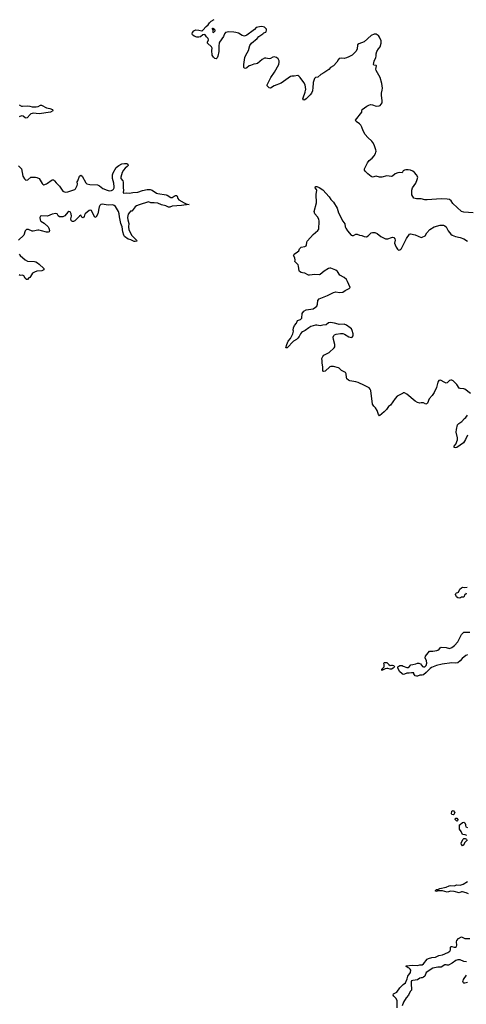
# Model space of a CAD drawing. Header units: inches. Extents: x 2293880 to 2522759, y 823965 to 1006879.
# Tile 231 of 256: x 2436981 to 2444512, y 894573 to 911188. Entities that reach past the tile are written whole.
import ezdxf

# ---------------------------------------------------------------- set-up
doc = ezdxf.new("R2010")
doc.units = ezdxf.units.IN
doc.header["$MEASUREMENT"] = 0
for name, color, linetype in [('C4849', 7, 'Continuous'), ('C4930', 7, 'Continuous'), ('C4931', 7, 'Continuous'), ('C4940', 7, 'Continuous'), ('C4941', 7, 'Continuous')]:
    doc.layers.add(name, color=color, linetype=linetype)

msp = doc.modelspace()

# ---------------------------------------------------------------- linework, layer by layer
at = {"layer": 'C4849', "color": 5, "elevation": 120}
for points in [[(2444290, 897768), (2444270, 897778), (2444264, 897790), (2444269, 897831), (2444290, 897842), (2444318, 897810), (2444304, 897776)], [(2444350, 897662), (2444322, 897690), (2444328, 897712), (2444350, 897712), (2444371, 897690), (2444362, 897670)]]:
    msp.add_lwpolyline(points, close=True, dxfattribs=at)
for points in [[(2444523, 897423), (2444494, 897434), (2444450, 897438), (2444424, 897490), (2444395, 897530), (2444400, 897600), (2444406, 897610), (2444450, 897642), (2444470, 897645), (2444490, 897638), (2444501, 897610), (2444498, 897590), (2444502, 897570), (2444530, 897556)], [(2444530, 897348), (2444484, 897296), (2444470, 897262), (2444450, 897249), (2444430, 897269), (2444426, 897290), (2444429, 897310), (2444458, 897362), (2444470, 897371), (2444491, 897371), (2444518, 897362)], [(2444550, 896439), (2444510, 896455), (2444450, 896469), (2444430, 896469), (2444390, 896454), (2444310, 896479), (2444250, 896481), (2444190, 896466), (2444110, 896489), (2444032, 896488), (2444010, 896478), (2443988, 896488), (2444009, 896511), (2444030, 896511), (2444066, 896530), (2444170, 896547), (2444225, 896575), (2444250, 896579), (2444310, 896571), (2444350, 896591), (2444410, 896586), (2444457, 896603), (2444530, 896643)], [(2443348, 894512), (2443346, 894630), (2443329, 894669), (2443288, 894710), (2443278, 894730), (2443286, 894750), (2443340, 894780), (2443393, 894850), (2443450, 894906), (2443487, 894933), (2443517, 895003), (2443528, 895050), (2443571, 895109), (2443576, 895150), (2443568, 895168), (2443550, 895184), (2443529, 895190), (2443498, 895210), (2443500, 895220), (2443606, 895234), (2443690, 895229), (2443730, 895237), (2443770, 895239), (2443790, 895257), (2443850, 895333), (2443872, 895348), (2443930, 895365), (2443993, 895367), (2444050, 895399), (2444110, 895407), (2444199, 895450), (2444233, 895470), (2444246, 895490), (2444245, 895530), (2444250, 895551), (2444270, 895551), (2444310, 895536), (2444330, 895537), (2444345, 895550), (2444352, 895570), (2444349, 895630), (2444355, 895650), (2444378, 895682), (2444430, 895711), (2444490, 895683), (2444570, 895684)], [(2444514, 895290), (2444470, 895298), (2444410, 895321), (2444390, 895325), (2444370, 895322), (2444336, 895310), (2444272, 895268), (2444210, 895236), (2444190, 895233), (2444170, 895241), (2444150, 895240), (2444090, 895201), (2444070, 895198), (2444030, 895201), (2443950, 895182), (2443836, 895110), (2443811, 895050), (2443790, 895029), (2443770, 895019), (2443750, 895019), (2443728, 895012), (2443690, 894984), (2443610, 894977), (2443590, 894969), (2443582, 894950), (2443581, 894930), (2443586, 894810), (2443565, 894790), (2443537, 894730), (2443499, 894681), (2443455, 894610), (2443431, 894549)], [(2444530, 894942), (2444490, 894928), (2444470, 894928), (2444460, 894940), (2444455, 894950), (2444459, 894970), (2444465, 894990), (2444515, 895065)]]:
    msp.add_lwpolyline(points, dxfattribs=at)
at = {"layer": 'C4930', "color": 5, "elevation": 120}
for points in [[(2436973, 909753), (2437010, 909731), (2437030, 909727), (2437110, 909736), (2437150, 909731), (2437190, 909718), (2437261, 909719), (2437290, 909724), (2437330, 909746), (2437350, 909746), (2437430, 909703), (2437490, 909688), (2437531, 909670), (2437541, 909650), (2437502, 909630), (2437310, 909602), (2437210, 909610), (2437190, 909607), (2437170, 909601), (2437155, 909590), (2437107, 909533), (2437090, 909529), (2437070, 909533), (2437038, 909558), (2437010, 909564), (2436969, 909551)], [(2436960, 908720), (2437011, 908670), (2437031, 908550), (2437061, 908501), (2437083, 908483), (2437115, 908485), (2437170, 908530), (2437248, 908532), (2437270, 908528), (2437310, 908507), (2437362, 908422), (2437371, 908411), (2437390, 908404), (2437430, 908416), (2437452, 908428), (2437510, 908477), (2437530, 908488), (2437550, 908488), (2437570, 908471), (2437595, 908435), (2437650, 908380), (2437710, 908296), (2437750, 908279), (2437790, 908281), (2437910, 908325), (2437924, 908336), (2437951, 908390), (2437956, 908410), (2437952, 908450), (2437960, 908470), (2437990, 908546), (2438010, 908563), (2438034, 908550), (2438094, 908434), (2438110, 908421), (2438166, 908406), (2438290, 908402), (2438325, 908385), (2438381, 908341), (2438454, 908310), (2438490, 908298), (2438530, 908304), (2438550, 908315), (2438563, 908330), (2438573, 908350), (2438576, 908370), (2438567, 908427), (2438544, 908510), (2438545, 908570), (2438554, 908606), (2438606, 908694), (2438650, 908727), (2438704, 908756), (2438750, 908762), (2438790, 908759), (2438805, 908750), (2438807, 908730), (2438793, 908710), (2438760, 908680), (2438732, 908648), (2438710, 908609), (2438684, 908530), (2438686, 908510), (2438717, 908470), (2438728, 908448), (2438725, 908350), (2438729, 908310), (2438724, 908270), (2438730, 908259), (2438790, 908264), (2438830, 908259), (2438890, 908271), (2438970, 908279), (2439050, 908305), (2439130, 908322), (2439150, 908325), (2439181, 908321), (2439213, 908313), (2439290, 908263), (2439310, 908255), (2439450, 908234), (2439470, 908226), (2439530, 908186), (2439554, 908186), (2439588, 908212), (2439610, 908222), (2439630, 908219), (2439637, 908210), (2439647, 908170), (2439666, 908146), (2439756, 908096), (2439790, 908081), (2439838, 908070), (2439750, 908060), (2439710, 908050), (2439550, 908040), (2439510, 908027), (2439490, 908025), (2439447, 908047), (2439370, 908066), (2439310, 908093), (2439250, 908100), (2439190, 908097), (2439150, 908112), (2438995, 908065), (2438952, 908048), (2438927, 908030), (2438877, 907963), (2438870, 907958), (2438850, 907955), (2438830, 907937), (2438810, 907909), (2438801, 907850), (2438805, 907810), (2438823, 907750), (2438816, 907690), (2438822, 907642), (2438869, 907549), (2438951, 907470), (2438954, 907450), (2438930, 907443), (2438910, 907445), (2438852, 907472), (2438807, 907487), (2438750, 907530), (2438738, 907550), (2438719, 907610), (2438707, 907690), (2438688, 907750), (2438664, 907864), (2438660, 907910), (2438649, 907950), (2438598, 908038), (2438575, 908055), (2438550, 908063), (2438470, 908059), (2438370, 908073), (2438350, 908068), (2438330, 908050), (2438319, 908030), (2438300, 907910), (2438270, 907863), (2438250, 907853), (2438242, 907862), (2438190, 907969), (2438170, 907975), (2438150, 907969), (2438086, 907914), (2438073, 907890), (2438070, 907868), (2438053, 907847), (2438030, 907855), (2438010, 907888), (2437990, 907875), (2437910, 907792), (2437890, 907780), (2437870, 907781), (2437857, 907790), (2437850, 907802), (2437845, 907830), (2437852, 907870), (2437848, 907910), (2437830, 907945), (2437811, 907951), (2437790, 907938), (2437744, 907876), (2437710, 907862), (2437670, 907859), (2437650, 907862), (2437630, 907878), (2437612, 907912), (2437590, 907919), (2437530, 907908), (2437450, 907873), (2437350, 907880), (2437333, 907870), (2437322, 907850), (2437324, 907810), (2437339, 907790), (2437393, 907753), (2437458, 907690), (2437472, 907670), (2437485, 907630), (2437477, 907610), (2437459, 907601), (2437430, 907600), (2437350, 907627), (2437303, 907637), (2437284, 907636), (2437210, 907617), (2437190, 907620), (2437130, 907647), (2437093, 907647), (2437074, 907626), (2437049, 907551), (2436962, 907470)], [(2436973, 907233), (2436991, 907210), (2437070, 907137), (2437110, 907111), (2437230, 907106), (2437250, 907101), (2437283, 907083), (2437310, 907065), (2437385, 906990), (2437385, 906970), (2437352, 906950), (2437270, 906942), (2437231, 906930), (2437198, 906910), (2437165, 906855), (2437150, 906838), (2437134, 906830), (2437110, 906806), (2437090, 906806), (2437082, 906822), (2437070, 906826), (2437048, 906868), (2437030, 906878), (2436990, 906874), (2436970, 906881)]]:
    msp.add_lwpolyline(points, dxfattribs=at)
at = {"layer": 'C4931', "color": 5, "elevation": 120}
msp.add_lwpolyline([(2440000, 910895), (2439990, 910893), (2439970, 910896), (2439924, 910910), (2439893, 910930), (2439887, 910950), (2439892, 910970), (2439917, 911003), (2439950, 911019), (2440000, 911009)], dxfattribs=at)
at = {"layer": 'C4940', "color": 5, "elevation": 120}
for points in [[(2441919, 910000), (2441916, 909990), (2441900, 909950), (2441878, 909922), (2441810, 909852), (2441790, 909837), (2441770, 909829), (2441757, 909850), (2441760, 909870), (2441795, 909965), (2441802, 910000)], [(2444630, 907927), (2444470, 907940), (2444430, 907952), (2444284, 908084), (2444259, 908130), (2444230, 908152), (2444190, 908160), (2444090, 908164), (2443850, 908146), (2443810, 908151), (2443750, 908168), (2443670, 908165), (2443630, 908178), (2443596, 908230), (2443592, 908250), (2443593, 908310), (2443607, 908353), (2443661, 908430), (2443684, 908490), (2443692, 908530), (2443672, 908570), (2443636, 908610), (2443610, 908631), (2443573, 908650), (2443530, 908657), (2443490, 908657), (2443470, 908651), (2443450, 908635), (2443430, 908606), (2443390, 908611), (2443355, 908605), (2443310, 908585), (2443270, 908549), (2443250, 908541), (2443170, 908551), (2443090, 908532), (2443050, 908532), (2442990, 908545), (2442930, 908530), (2442910, 908540), (2442850, 908588), (2442806, 908630), (2442795, 908650), (2442795, 908670), (2442821, 908730), (2442845, 908770), (2442876, 908810), (2442926, 908854), (2442956, 908890), (2442981, 908930), (2442988, 908950), (2442991, 908970), (2442988, 908990), (2442957, 909077), (2442938, 909118), (2442919, 909139), (2442850, 909199), (2442808, 909250), (2442771, 909310), (2442752, 909372), (2442733, 909410), (2442712, 909430), (2442652, 909470), (2442644, 909490), (2442748, 909630), (2442748, 909650), (2442758, 909670), (2442834, 909730), (2442870, 909748), (2442895, 909755), (2442930, 909750), (2442990, 909730), (2443044, 909736), (2443057, 909743), (2443095, 909785), (2443096, 909824), (2443081, 909910), (2443083, 909950), (2443092, 910000)], [(2444583, 904883), (2444490, 904952), (2444470, 904961), (2444410, 904963), (2444390, 904969), (2444352, 905030), (2444290, 905093), (2444270, 905104), (2444250, 905107), (2444230, 905098), (2444190, 905058), (2444170, 905055), (2444138, 905070), (2444090, 905102), (2444070, 905106), (2444050, 905099), (2444033, 905070), (2444010, 904982), (2443970, 904899), (2443935, 904845), (2443888, 904792), (2443860, 904720), (2443850, 904709), (2443830, 904702), (2443790, 904722), (2443750, 904722), (2443730, 904715), (2443690, 904729), (2443649, 904750), (2443510, 904869), (2443470, 904889), (2443450, 904889), (2443437, 904883), (2443345, 904835), (2443310, 904798), (2443235, 904685), (2443200, 904660), (2443164, 904610), (2443128, 904570), (2443050, 904502), (2443030, 904528), (2443010, 904594), (2442979, 904639), (2442950, 904669), (2442930, 904702), (2442901, 904930), (2442893, 904953), (2442875, 904975), (2442797, 905017), (2442690, 905065), (2442650, 905078), (2442550, 905095), (2442524, 905104), (2442499, 905130), (2442490, 905150), (2442485, 905210), (2442473, 905233), (2442410, 905270), (2442370, 905309), (2442355, 905315), (2442270, 905336), (2442230, 905334), (2442210, 905329), (2442130, 905256), (2442106, 905250), (2442095, 905255), (2442090, 905266), (2442093, 905330), (2442081, 905390), (2442081, 905430), (2442075, 905470), (2442090, 905504), (2442110, 905527), (2442199, 905570), (2442283, 905650), (2442293, 905670), (2442297, 905710), (2442274, 905790), (2442269, 905830), (2442280, 905860), (2442288, 905870), (2442317, 905883), (2442390, 905895), (2442430, 905891), (2442460, 905880), (2442530, 905836), (2442570, 905827), (2442589, 905831), (2442605, 905855), (2442605, 905890), (2442590, 905944), (2442575, 905970), (2442553, 905990), (2442490, 906032), (2442450, 906049), (2442370, 906047), (2442350, 906050), (2442290, 906070), (2442223, 906077), (2442190, 906073), (2442150, 906041), (2442090, 906035), (2442050, 906025), (2441990, 906035), (2441970, 906034), (2441890, 906012), (2441854, 905990), (2441797, 905943), (2441750, 905922), (2441734, 905910), (2441718, 905890), (2441696, 905844), (2441670, 905813), (2441650, 905794), (2441598, 905762), (2441490, 905649), (2441470, 905649), (2441485, 905710), (2441510, 905764), (2441549, 905810), (2441589, 905890), (2441596, 905930), (2441593, 905950), (2441596, 905990), (2441614, 906026), (2441646, 906070), (2441665, 906110), (2441714, 906130), (2441736, 906150), (2441744, 906230), (2441770, 906271), (2441810, 906295), (2441930, 906311), (2441970, 906335), (2441990, 906352), (2442003, 906390), (2442009, 906450), (2442030, 906476), (2442170, 906535), (2442270, 906586), (2442310, 906595), (2442373, 906587), (2442429, 906591), (2442470, 906621), (2442538, 906650), (2442553, 906670), (2442510, 906770), (2442490, 906805), (2442450, 906838), (2442377, 906877), (2442339, 906939), (2442310, 906962), (2442230, 906996), (2442210, 906997), (2442190, 906990), (2442115, 906945), (2442050, 906889), (2442030, 906882), (2441950, 906886), (2441910, 906885), (2441870, 906877), (2441850, 906879), (2441790, 906909), (2441750, 906914), (2441730, 906921), (2441701, 906941), (2441693, 906953), (2441681, 907030), (2441674, 907050), (2441635, 907090), (2441622, 907110), (2441628, 907130), (2441619, 907170), (2441598, 907210), (2441609, 907230), (2441668, 907270), (2441688, 907290), (2441700, 907320), (2441728, 907350), (2441790, 907361), (2441809, 907371), (2441817, 907390), (2441821, 907430), (2441828, 907452), (2441887, 907513), (2441930, 907566), (2442010, 907630), (2442027, 907653), (2442029, 907790), (2442023, 907823), (2442004, 907864), (2441955, 907910), (2441944, 907950), (2441985, 908095), (2441982, 908238), (2441989, 908309), (2441983, 908323), (2441962, 908350), (2441970, 908371), (2441990, 908376), (2442030, 908358), (2442090, 908316), (2442200, 908200), (2442230, 908156), (2442270, 908110), (2442333, 908010), (2442357, 907930), (2442431, 907791), (2442462, 907742), (2442471, 907691), (2442479, 907670), (2442506, 907626), (2442570, 907551), (2442590, 907544), (2442610, 907547), (2442650, 907571), (2442670, 907571), (2442710, 907553), (2442750, 907548), (2442790, 907528), (2442830, 907525), (2442859, 907541), (2442890, 907577), (2442910, 907591), (2442930, 907597), (2442970, 907599), (2443010, 907581), (2443071, 907530), (2443150, 907493), (2443170, 907488), (2443190, 907490), (2443250, 907515), (2443270, 907518), (2443290, 907511), (2443306, 907490), (2443311, 907470), (2443304, 907416), (2443311, 907390), (2443328, 907350), (2443350, 907316), (2443370, 907301), (2443390, 907302), (2443410, 907314), (2443422, 907330), (2443502, 907498), (2443552, 907568), (2443570, 907574), (2443650, 907555), (2443750, 907515), (2443770, 907516), (2443820, 907540), (2443849, 907590), (2443899, 907650), (2443970, 907690), (2444070, 907719), (2444130, 907719), (2444151, 907710), (2444171, 907690), (2444205, 907625), (2444250, 907571), (2444276, 907550), (2444330, 907527), (2444410, 907515), (2444470, 907492), (2444532, 907452)], [(2444530, 904178), (2444498, 904102), (2444465, 904050), (2444350, 903969), (2444330, 903962), (2444309, 903969), (2444308, 903990), (2444336, 904024), (2444364, 904096), (2444364, 904130), (2444341, 904230), (2444345, 904275), (2444365, 904350), (2444385, 904375), (2444434, 904410), (2444479, 904461), (2444503, 904477), (2444530, 904516)], [(2444512, 901510), (2444504, 901496), (2444490, 901486), (2444470, 901446), (2444430, 901446), (2444414, 901430), (2444390, 901429), (2444370, 901434), (2444344, 901450), (2444329, 901490), (2444335, 901505), (2444344, 901516), (2444370, 901522), (2444378, 901530), (2444403, 901577), (2444430, 901602), (2444450, 901612), (2444490, 901605), (2444526, 901610)], [(2444530, 900472), (2444503, 900457), (2444441, 900410), (2444410, 900369), (2444370, 900334), (2444331, 900329), (2444270, 900335), (2444107, 900313), (2444010, 900293), (2443924, 900256), (2443900, 900240), (2443838, 900170), (2443790, 900135), (2443770, 900129), (2443730, 900128), (2443690, 900109), (2443670, 900109), (2443650, 900118), (2443629, 900149), (2443626, 900166), (2443590, 900168), (2443550, 900159), (2443510, 900159), (2443470, 900144), (2443450, 900141), (2443430, 900149), (2443387, 900187), (2443358, 900250), (2443358, 900270), (2443390, 900291), (2443430, 900291), (2443450, 900278), (2443510, 900258), (2443530, 900258), (2443548, 900270), (2443578, 900302), (2443610, 900305), (2443662, 900318), (2443690, 900331), (2443710, 900331), (2443738, 900318), (2443774, 900274), (2443790, 900266), (2443813, 900267), (2443834, 900290), (2443844, 900330), (2443842, 900370), (2443820, 900420), (2443824, 900450), (2443889, 900531), (2443910, 900535), (2443950, 900531), (2444015, 900545), (2444030, 900551), (2444052, 900568), (2444070, 900591), (2444090, 900601), (2444170, 900595), (2444230, 900579), (2444270, 900595), (2444314, 900630), (2444371, 900689), (2444430, 900811), (2444447, 900833), (2444470, 900851), (2444571, 900851)]]:
    msp.add_lwpolyline(points, dxfattribs=at)
msp.add_lwpolyline([(2443230, 900291), (2443250, 900298), (2443270, 900298), (2443290, 900291), (2443302, 900270), (2443277, 900243), (2443250, 900229), (2443230, 900229), (2443190, 900242), (2443170, 900242), (2443144, 900236), (2443110, 900218), (2443102, 900218), (2443090, 900208), (2443086, 900210), (2443088, 900230), (2443128, 900270), (2443129, 900310), (2443122, 900330), (2443130, 900342), (2443170, 900339), (2443185, 900330), (2443205, 900305)], close=True, dxfattribs=at)
at = {"layer": 'C4941', "color": 5, "elevation": 120}
for points in [[(2440000, 911009), (2440050, 910999), (2440058, 911002), (2440070, 911011), (2440124, 911076), (2440159, 911101), (2440183, 911137), (2440210, 911165), (2440259, 911190)], [(2441802, 910000), (2441804, 910010), (2441794, 910090), (2441774, 910130), (2441710, 910215), (2441690, 910236), (2441670, 910246), (2441610, 910238), (2441570, 910238), (2441550, 910230), (2441390, 910118), (2441270, 910072), (2441210, 910032), (2441190, 910038), (2441153, 910070), (2441155, 910090), (2441164, 910110), (2441214, 910210), (2441278, 910302), (2441348, 910430), (2441357, 910470), (2441355, 910495), (2441337, 910530), (2441310, 910551), (2441270, 910562), (2441250, 910557), (2441208, 910532), (2441190, 910530), (2441130, 910539), (2441110, 910537), (2441070, 910517), (2440990, 910448), (2440970, 910441), (2440930, 910438), (2440870, 910416), (2440850, 910407), (2440810, 910375), (2440790, 910367), (2440770, 910369), (2440762, 910382), (2440761, 910430), (2440778, 910550), (2440793, 910590), (2440839, 910670), (2440860, 910750), (2440890, 910790), (2440983, 910870), (2441015, 910905), (2441082, 910950), (2441095, 910965), (2441130, 910978), (2441139, 910990), (2441144, 911010), (2441142, 911030), (2441110, 911061), (2441086, 911070), (2441050, 911072), (2440970, 911059), (2440939, 911021), (2440916, 911004), (2440810, 910925), (2440770, 910910), (2440730, 910920), (2440670, 910961), (2440626, 910974), (2440590, 910979), (2440510, 910981), (2440450, 910970), (2440435, 910950), (2440418, 910902), (2440351, 910810), (2440345, 910795), (2440337, 910743), (2440341, 910650), (2440322, 910570), (2440310, 910544), (2440293, 910527), (2440270, 910533), (2440250, 910554), (2440227, 910590), (2440218, 910670), (2440226, 910710), (2440214, 910730), (2440149, 910790), (2440146, 910810), (2440162, 910850), (2440158, 910870), (2440130, 910901), (2440111, 910931), (2440090, 910940), (2440070, 910932), (2440030, 910900), (2440000, 910895)], [(2443092, 910000), (2443097, 910030), (2443085, 910110), (2443058, 910210), (2442991, 910330), (2442988, 910352), (2442995, 910410), (2442990, 910415), (2442950, 910423), (2442946, 910430), (2442957, 910490), (2442986, 910550), (2442991, 910570), (2442994, 910610), (2443003, 910650), (2443030, 910696), (2443060, 910730), (2443077, 910790), (2443076, 910830), (2443050, 910894), (2443030, 910921), (2443010, 910934), (2442990, 910944), (2442957, 910943), (2442910, 910924), (2442790, 910814), (2442698, 910782), (2442677, 910763), (2442671, 910690), (2442651, 910650), (2442585, 910590), (2442530, 910559), (2442490, 910545), (2442450, 910536), (2442410, 910540), (2442370, 910532), (2442350, 910513), (2442328, 910470), (2442270, 910407), (2442220, 910380), (2442194, 910350), (2442107, 910290), (2442058, 910262), (2442010, 910219), (2441967, 910213), (2441950, 910195), (2441930, 910130), (2441926, 910030), (2441919, 910000)]]:
    msp.add_lwpolyline(points, dxfattribs=at)
msp.add_lwpolyline([(2440230, 911046), (2440226, 911030), (2440242, 911010), (2440234, 910990), (2440238, 910978), (2440250, 910974), (2440279, 911001), (2440279, 911010), (2440262, 911022), (2440259, 911030), (2440243, 911037), (2440235, 911035)], close=True, dxfattribs=at)

doc.saveas('drawing.dxf')
